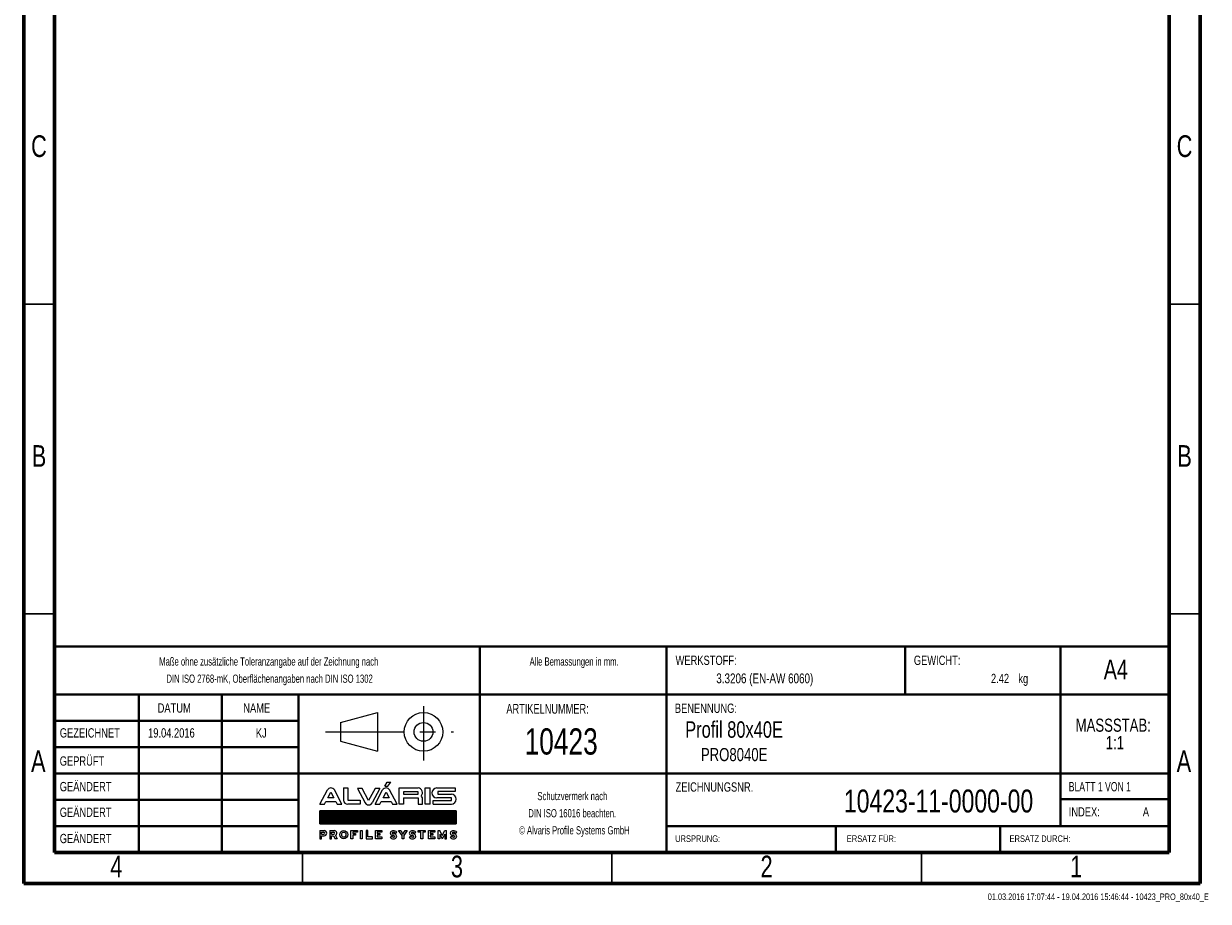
# Model space of a CAD drawing. Header units: millimetres. Extents: x 15 to 206, y 2 to 292.
# Tile 1 of 2: x 15 to 206, y 2 to 144. Entities that reach past the tile are written whole.
import ezdxf

# ---------------------------------------------------------------- set-up
doc = ezdxf.new("R2010")
doc.units = ezdxf.units.MM
doc.header["$PDSIZE"] = -1
doc.linetypes.add('CENTERX2', pattern=[20.32, 12.7, -2.54, 2.54, -2.54])
doc.layers.add('FORMAT', color=7, linetype='Continuous')
doc.layers.add('SLD-0', color=179, linetype='Continuous')
doc.styles.add('SLDTEXTSTYLE0', font='TXT', dxfattribs={"width": 0.75})
doc.styles.add('SLDTEXTSTYLE1', font='TXT', dxfattribs={"width": 0.692308})
doc.styles.add('SLDTEXTSTYLE2', font='TXT', dxfattribs={"width": 0.7})

# ---------------------------------------------------------------- blocks, each defined once
blk = doc.blocks.new('Block2')
at = {"color": 7, "linetype": 'CENTERX2', "lineweight": 0}
for p, q in [((289.49, 33.46), (289.49, 24.67)), ((273.66, 29.29), (294.36, 29.29))]:
    blk.add_line(p, q, dxfattribs=at)
at = {"color": 7, "linetype": 'Continuous', "lineweight": 0}
for p, q in [((276.07, 30.81), (282.06, 32.4)), ((276.07, 30.81), (276.07, 27.78)), ((282.06, 32.4), (282.06, 26.16)), ((276.07, 27.78), (282.06, 26.16))]:
    blk.add_line(p, q, dxfattribs=at)
for radius in [3.12, 1.52]:
    blk.add_circle((289.49, 29.29), radius, dxfattribs=at)
blk.add_attdef('AUTOATTR7', (0, 0), '', height=1, dxfattribs=at)
blk = doc.blocks.new('ALVARIS-LOGO_BL1')
at = {"layer": 'SLD-0', "color": 2, "linetype": 'Continuous'}
for p, q in [((-18.5, 130.5), (-6, 152.4)), ((-18.5, 130.5), (-2.9, 130.5)), ((-6, 152.4), (14.6, 152.4)), ((-2.9, 130.5), (14.6, 152.4)), ((-368.6, 33.5), (-327.7, 110.4)), ((-325.1, 67.6), (-308.8, 98.1)), ((-292.6, 67.6), (-325.1, 67.6)), ((-308.8, 98.1), (-292.6, 67.6)), ((-249, 33.5), (-289.9, 110.4)), ((-239.9, 121.2), (-218.3, 121.2)), ((-239.9, 121.2), (-239.9, 55)), ((-218.3, 121.2), (-218.3, 55)), ((-139.8, 117.8), (-165.3, 117.8)), ((-165.3, 117.8), (-124.3, 40.9)), ((-105.4, 53.2), (-139.8, 117.8)), ((-71, 117.8), (-105.4, 53.2)), ((-45.6, 117.8), (-86.5, 40.9)), ((-71.1, 33.5), (-30.2, 110.4)), ((-45.6, 117.8), (-71, 117.8)), ((-27.6, 67.6), (-11.3, 98.1)), ((4.9, 67.6), (-27.6, 67.6)), ((-11.3, 98.1), (4.9, 67.6)), ((48.5, 33.5), (7.6, 110.4)), ((59.3, 33.5), (59.3, 121.2)), ((59.3, 121.2), (161.1, 121.2)), ((82.2, 100.8), (82.2, 88)), ((161.1, 100.8), (82.2, 100.8)), ((82.2, 88), (161.1, 88)), ((82.2, 67.6), (82.2, 33.5)), ((82.2, 67.6), (161.1, 67.6)), ((161.1, 88), (161.1, 100.8)), ((161.1, 67.6), (161.1, 33.5)), ((184, 33.5), (184, 67.6)), ((198.5, 33.5), (198.5, 121.2)), ((198.5, 121.2), (224.9, 121.2)), ((224.9, 33.5), (224.9, 121.2)), ((260.8, 121.2), (359.8, 121.2)), ((341.3, 67.6), (260.8, 67.6)), ((359.8, 102.2), (267.3, 102.2)), ((267.3, 102.2), (267.3, 88)), ((267.3, 88), (340, 88)), ((341.3, 52.7), (341.3, 67.6)), ((359.8, 121.2), (359.8, 102.2)), ((-368.6, 33.5), (-343.2, 33.5)), ((-343.2, 33.5), (-335.2, 48.5)), ((-335.2, 48.5), (-282.4, 48.5)), ((-282.4, 48.5), (-274.4, 33.5)), ((-274.4, 33.5), (-249, 33.5)), ((-218.3, 55), (-151.8, 55)), ((-151.8, 33.5), (-218.3, 33.5)), ((-151.8, 55), (-151.8, 33.5)), ((-71.1, 33.5), (-45.7, 33.5)), ((-45.7, 33.5), (-37.7, 48.5)), ((-37.7, 48.5), (15.1, 48.5)), ((15.1, 48.5), (23.1, 33.5)), ((23.1, 33.5), (48.5, 33.5)), ((82.2, 33.5), (59.3, 33.5)), ((161.1, 33.5), (184, 33.5)), ((224.9, 33.5), (198.5, 33.5)), ((241.1, 33.5), (241.1, 52.7)), ((241.1, 52.7), (341.3, 52.7)), ((241.1, 33.5), (340, 33.5)), ((-368.6, -1.7), (365.4, -1.7)), ((-368.6, -72.5), (-368.6, -1.7)), ((365.4, -1.7), (-368.6, -1.7)), ((-368.6, -1.7), (-368.6, -72.5)), ((-368.6, -71.5), (-298.8, -1.7)), ((-368.6, -67.5), (-302.8, -1.7)), ((-368.6, -63.6), (-306.7, -1.7)), ((-368.6, -59.6), (-310.7, -1.7)), ((-368.6, -55.7), (-314.6, -1.7)), ((-368.6, -51.7), (-318.6, -1.7)), ((-368.6, -47.8), (-322.5, -1.7)), ((-368.6, -43.8), (-326.5, -1.7)), ((-368.6, -39.9), (-330.5, -1.7)), ((-368.6, -35.9), (-334.4, -1.7)), ((-368.6, -31.9), (-338.4, -1.7)), ((-368.6, -28), (-342.3, -1.7)), ((-368.6, -24), (-346.3, -1.7)), ((-368.6, -20.1), (-350.2, -1.7)), ((-368.6, -16.1), (-354.2, -1.7)), ((-368.6, -12.2), (-358.1, -1.7)), ((-368.6, -8.2), (-362.1, -1.7)), ((-368.6, -4.3), (-366, -1.7)), ((-365.7, -72.5), (-294.9, -1.7)), ((-361.7, -72.5), (-290.9, -1.7)), ((-357.8, -72.5), (-287, -1.7)), ((-353.8, -72.5), (-283, -1.7)), ((-349.8, -72.5), (-279.1, -1.7)), ((-345.9, -72.5), (-275.1, -1.7)), ((-341.9, -72.5), (-271.2, -1.7)), ((-338, -72.5), (-267.2, -1.7)), ((-334, -72.5), (-263.2, -1.7)), ((-330.1, -72.5), (-259.3, -1.7)), ((-326.1, -72.5), (-255.3, -1.7)), ((-322.2, -72.5), (-251.4, -1.7)), ((-318.2, -72.5), (-247.4, -1.7)), ((-314.3, -72.5), (-243.5, -1.7)), ((-310.3, -72.5), (-239.5, -1.7)), ((-306.4, -72.5), (-235.6, -1.7)), ((-302.4, -72.5), (-231.6, -1.7)), ((-298.5, -72.5), (-227.7, -1.7)), ((-294.5, -72.5), (-223.7, -1.7)), ((-290.5, -72.5), (-219.8, -1.7)), ((-286.6, -72.5), (-215.8, -1.7)), ((-282.6, -72.5), (-211.8, -1.7)), ((-278.7, -72.5), (-207.9, -1.7)), ((-274.7, -72.5), (-203.9, -1.7)), ((-270.8, -72.5), (-200, -1.7)), ((-266.8, -72.5), (-196, -1.7)), ((-262.9, -72.5), (-192.1, -1.7)), ((-258.9, -72.5), (-188.1, -1.7)), ((-255, -72.5), (-184.2, -1.7)), ((-251, -72.5), (-180.2, -1.7)), ((-247.1, -72.5), (-176.3, -1.7)), ((-243.1, -72.5), (-172.3, -1.7)), ((-239.2, -72.5), (-168.4, -1.7)), ((-235.2, -72.5), (-164.4, -1.7)), ((-231.2, -72.5), (-160.5, -1.7)), ((-227.3, -72.5), (-156.5, -1.7)), ((-223.3, -72.5), (-152.5, -1.7)), ((-219.4, -72.5), (-148.6, -1.7)), ((-215.4, -72.5), (-144.6, -1.7)), ((-211.5, -72.5), (-140.7, -1.7)), ((-207.5, -72.5), (-136.7, -1.7)), ((-203.6, -72.5), (-132.8, -1.7)), ((-199.6, -72.5), (-128.8, -1.7)), ((-195.7, -72.5), (-124.9, -1.7)), ((-191.7, -72.5), (-120.9, -1.7)), ((-187.8, -72.5), (-117, -1.7)), ((-183.8, -72.5), (-113, -1.7)), ((-179.8, -72.5), (-109.1, -1.7)), ((-175.9, -72.5), (-105.1, -1.7)), ((-171.9, -72.5), (-101.2, -1.7)), ((-168, -72.5), (-97.2, -1.7)), ((-164, -72.5), (-93.2, -1.7)), ((-160.1, -72.5), (-89.3, -1.7)), ((-156.1, -72.5), (-85.3, -1.7)), ((-152.2, -72.5), (-81.4, -1.7)), ((-148.2, -72.5), (-77.4, -1.7)), ((-144.3, -72.5), (-73.5, -1.7)), ((-140.3, -72.5), (-69.5, -1.7)), ((-136.4, -72.5), (-65.6, -1.7)), ((-132.4, -72.5), (-61.6, -1.7)), ((-128.5, -72.5), (-57.7, -1.7)), ((-124.5, -72.5), (-53.7, -1.7)), ((-120.5, -72.5), (-49.8, -1.7)), ((-116.6, -72.5), (-45.8, -1.7)), ((-112.6, -72.5), (-41.8, -1.7)), ((-108.7, -72.5), (-37.9, -1.7)), ((-104.7, -72.5), (-33.9, -1.7)), ((-100.8, -72.5), (-30, -1.7)), ((-96.8, -72.5), (-26, -1.7)), ((-92.9, -72.5), (-22.1, -1.7)), ((-88.9, -72.5), (-18.1, -1.7)), ((-85, -72.5), (-14.2, -1.7)), ((-81, -72.5), (-10.2, -1.7)), ((-77.1, -72.5), (-6.3, -1.7)), ((-73.1, -72.5), (-2.3, -1.7)), ((-69.2, -72.5), (1.6, -1.7)), ((-65.2, -72.5), (5.6, -1.7)), ((-61.2, -72.5), (9.5, -1.7)), ((-57.3, -72.5), (13.5, -1.7)), ((-53.3, -72.5), (17.5, -1.7)), ((-49.4, -72.5), (21.4, -1.7)), ((-45.4, -72.5), (25.4, -1.7)), ((-41.5, -72.5), (29.3, -1.7)), ((-37.5, -72.5), (33.3, -1.7)), ((-33.6, -72.5), (37.2, -1.7)), ((-29.6, -72.5), (41.2, -1.7)), ((-25.7, -72.5), (45.1, -1.7)), ((-21.7, -72.5), (49.1, -1.7)), ((-17.8, -72.5), (53, -1.7)), ((-13.8, -72.5), (57, -1.7)), ((-9.8, -72.5), (60.9, -1.7)), ((-5.9, -72.5), (64.9, -1.7)), ((-1.9, -72.5), (68.8, -1.7)), ((2, -72.5), (72.8, -1.7)), ((6, -72.5), (76.8, -1.7)), ((9.9, -72.5), (80.7, -1.7)), ((13.9, -72.5), (84.7, -1.7)), ((17.8, -72.5), (88.6, -1.7)), ((21.8, -72.5), (92.6, -1.7)), ((25.7, -72.5), (96.5, -1.7)), ((29.7, -72.5), (100.5, -1.7)), ((33.6, -72.5), (104.4, -1.7)), ((37.6, -72.5), (108.4, -1.7)), ((41.5, -72.5), (112.3, -1.7)), ((45.5, -72.5), (116.3, -1.7)), ((49.5, -72.5), (120.2, -1.7)), ((53.4, -72.5), (124.2, -1.7)), ((57.4, -72.5), (128.1, -1.7)), ((61.3, -72.5), (132.1, -1.7)), ((65.3, -72.5), (136.1, -1.7)), ((69.2, -72.5), (140, -1.7)), ((73.2, -72.5), (144, -1.7)), ((77.1, -72.5), (147.9, -1.7)), ((81.1, -72.5), (151.9, -1.7)), ((85, -72.5), (155.8, -1.7)), ((89, -72.5), (159.8, -1.7)), ((92.9, -72.5), (163.7, -1.7)), ((96.9, -72.5), (167.7, -1.7)), ((100.8, -72.5), (171.6, -1.7)), ((104.8, -72.5), (175.6, -1.7)), ((108.8, -72.5), (179.5, -1.7)), ((112.7, -72.5), (183.5, -1.7)), ((116.7, -72.5), (187.5, -1.7)), ((120.6, -72.5), (191.4, -1.7)), ((124.6, -72.5), (195.4, -1.7)), ((128.5, -72.5), (199.3, -1.7)), ((132.5, -72.5), (203.3, -1.7)), ((136.4, -72.5), (207.2, -1.7)), ((140.4, -72.5), (211.2, -1.7)), ((144.3, -72.5), (215.1, -1.7)), ((148.3, -72.5), (219.1, -1.7)), ((152.2, -72.5), (223, -1.7)), ((156.2, -72.5), (227, -1.7)), ((160.1, -72.5), (230.9, -1.7)), ((164.1, -72.5), (234.9, -1.7)), ((168.1, -72.5), (238.8, -1.7)), ((172, -72.5), (242.8, -1.7)), ((176, -72.5), (246.8, -1.7)), ((179.9, -72.5), (250.7, -1.7)), ((183.9, -72.5), (254.7, -1.7)), ((187.8, -72.5), (258.6, -1.7)), ((191.8, -72.5), (262.6, -1.7)), ((195.7, -72.5), (266.5, -1.7)), ((199.7, -72.5), (270.5, -1.7)), ((203.6, -72.5), (274.4, -1.7)), ((207.6, -72.5), (278.4, -1.7)), ((211.5, -72.5), (282.3, -1.7)), ((215.5, -72.5), (286.3, -1.7)), ((219.5, -72.5), (290.2, -1.7)), ((223.4, -72.5), (294.2, -1.7)), ((227.4, -72.5), (298.1, -1.7)), ((231.3, -72.5), (302.1, -1.7)), ((235.3, -72.5), (306.1, -1.7)), ((239.2, -72.5), (310, -1.7)), ((243.2, -72.5), (314, -1.7)), ((247.1, -72.5), (317.9, -1.7)), ((251.1, -72.5), (321.9, -1.7)), ((255, -72.5), (325.8, -1.7)), ((259, -72.5), (329.8, -1.7)), ((262.9, -72.5), (333.7, -1.7)), ((266.9, -72.5), (337.7, -1.7)), ((270.8, -72.5), (341.6, -1.7)), ((274.8, -72.5), (345.6, -1.7)), ((278.8, -72.5), (349.5, -1.7)), ((282.7, -72.5), (353.5, -1.7)), ((286.7, -72.5), (357.5, -1.7)), ((290.6, -72.5), (361.4, -1.7)), ((294.6, -72.5), (365.4, -1.7)), ((298.5, -72.5), (365.4, -5.6)), ((302.5, -72.5), (365.4, -9.5)), ((306.4, -72.5), (365.4, -13.5)), ((310.4, -72.5), (365.4, -17.4)), ((314.3, -72.5), (365.4, -21.4)), ((318.3, -72.5), (365.4, -25.3)), ((322.2, -72.5), (365.4, -29.3)), ((326.2, -72.5), (365.4, -33.2)), ((330.1, -72.5), (365.4, -37.2)), ((334.1, -72.5), (365.4, -41.1)), ((338.1, -72.5), (365.4, -45.1)), ((342, -72.5), (365.4, -49.1)), ((346, -72.5), (365.4, -53)), ((349.9, -72.5), (365.4, -57)), ((353.9, -72.5), (365.4, -60.9)), ((365.4, -1.7), (365.4, -72.5)), ((365.4, -72.5), (365.4, -1.7)), ((365.4, -72.5), (-368.6, -72.5)), ((-368.6, -72.5), (365.4, -72.5)), ((-368.6, -108.1), (-368.6, -152.4)), ((-368.6, -108.1), (-345.2, -108.1)), ((-359.4, -127.2), (-359.4, -117.3)), ((-359.4, -117.3), (-346.2, -117.3)), ((-359.4, -127.2), (-346.2, -127.2)), ((-314.5, -108.1), (-314.5, -152.4)), ((-314.5, -108.1), (-291.1, -108.1)), ((-305.3, -127.2), (-305.3, -117.3)), ((-305.3, -117.3), (-292, -117.3)), ((-305.3, -127.2), (-292, -127.2)), ((-200.9, -108.1), (-166.2, -108.1)), ((-200.9, -152.4), (-200.9, -108.1)), ((-166.2, -117.3), (-191.2, -117.3)), ((-191.2, -117.3), (-191.2, -124.8)), ((-191.2, -124.8), (-176.7, -124.8)), ((-176.7, -124.8), (-176.7, -133.5)), ((-166.2, -108.1), (-166.2, -117.3)), ((-149.7, -108.1), (-140, -108.1)), ((-149.7, -152.4), (-149.7, -108.1)), ((-140, -108.1), (-140, -152.4)), ((-119.3, -108.1), (-119.3, -152.4)), ((-109.6, -108.1), (-119.3, -108.1)), ((-109.6, -142.7), (-109.6, -108.1)), ((-68.9, -152.4), (-68.9, -108.1)), ((-68.9, -108.1), (-35, -108.1)), ((-35, -117.3), (-58.9, -117.3)), ((-58.9, -117.3), (-58.9, -124.8)), ((-58.9, -124.8), (-45.3, -124.8)), ((-45.3, -124.8), (-45.3, -132.9)), ((-35, -108.1), (-35, -117.3)), ((27, -126.1), (28.9, -126.1)), ((38.3, -122.2), (45.7, -116.2)), ((55.9, -108.1), (67.4, -108.1)), ((74.5, -135.1), (55.9, -108.1)), ((67.4, -108.1), (79.2, -127.4)), ((79.2, -127.4), (91, -108.1)), ((102.5, -108.1), (83.9, -135.1)), ((91, -108.1), (102.5, -108.1)), ((129.8, -126.1), (131.6, -126.1)), ((141.1, -122.2), (148.4, -116.2)), ((161.8, -117.3), (161.8, -108.1)), ((161.8, -108.1), (199.3, -108.1)), ((175.8, -117.3), (161.8, -117.3)), ((175.8, -152.4), (175.8, -117.3)), ((199.3, -117.3), (185.6, -117.3)), ((185.6, -117.3), (185.6, -152.4)), ((199.3, -108.1), (199.3, -117.3)), ((216.2, -152.4), (216.2, -108.1)), ((216.2, -108.1), (250.1, -108.1)), ((250.1, -117.3), (226.2, -117.3)), ((226.2, -117.3), (226.2, -124.8)), ((226.2, -124.8), (239.8, -124.8)), ((239.8, -124.8), (239.8, -132.9)), ((250.1, -108.1), (250.1, -117.3)), ((268.4, -152.4), (268.4, -108.1)), ((268.4, -108.1), (278, -108.1)), ((291.1, -134.4), (278, -108.1)), ((291.1, -134.4), (304.2, -108.1)), ((304.2, -108.1), (313.8, -108.1)), ((313.8, -152.4), (313.8, -108.1)), ((350, -126.1), (351.9, -126.1)), ((357.8, -72.5), (365.4, -64.9)), ((361.3, -122.2), (368.6, -116.2)), ((361.8, -72.5), (365.4, -68.8)), ((-368.6, -152.4), (-359.4, -152.4)), ((-359.4, -152.4), (-359.4, -136.5)), ((-359.4, -136.5), (-345.2, -136.5)), ((-314.5, -152.4), (-305.3, -152.4)), ((-305.3, -152.4), (-305.3, -136.5)), ((-305.3, -136.5), (-295.3, -136.5)), ((-295.3, -136.5), (-286.5, -152.4)), ((-275, -152.4), (-286.5, -152.4)), ((-284.6, -134.9), (-275, -152.4)), ((-191.2, -152.4), (-200.9, -152.4)), ((-176.7, -133.5), (-191.2, -133.5)), ((-191.2, -133.5), (-191.2, -152.4)), ((-140, -152.4), (-149.7, -152.4)), ((-119.3, -152.4), (-85.2, -152.4)), ((-85.2, -142.7), (-109.6, -142.7)), ((-85.2, -152.4), (-85.2, -142.7)), ((-35, -152.4), (-68.9, -152.4)), ((-45.3, -132.9), (-58.9, -132.9)), ((-58.9, -132.9), (-58.9, -142.7)), ((-58.9, -142.7), (-35, -142.7)), ((-35, -142.7), (-35, -152.4)), ((17.6, -139.1), (10.3, -145.2)), ((27, -135.3), (28.9, -135.3)), ((74.5, -152.4), (74.5, -135.1)), ((83.9, -152.4), (74.5, -152.4)), ((83.9, -135.1), (83.9, -152.4)), ((120.4, -139.1), (113, -145.2)), ((129.8, -135.3), (131.6, -135.3)), ((185.6, -152.4), (175.8, -152.4)), ((250.1, -152.4), (216.2, -152.4)), ((239.8, -132.9), (226.2, -132.9)), ((226.2, -132.9), (226.2, -142.7)), ((226.2, -142.7), (250.1, -142.7)), ((250.1, -142.7), (250.1, -152.4)), ((278.4, -152.4), (268.4, -152.4)), ((278.4, -127.9), (291.1, -152.4)), ((278.4, -127.9), (278.4, -152.4)), ((303.8, -127.9), (291.1, -152.4)), ((303.8, -127.9), (303.8, -152.4)), ((303.8, -152.4), (313.8, -152.4)), ((340.6, -139.1), (333.2, -145.2)), ((350, -135.3), (351.9, -135.3))]:
    blk.add_line(p, q, dxfattribs=at)
for centre, radius, start, end in [((-308.8, 99.3), 21.9, 30.42764, 149.57236), ((-11.3, 99.3), 21.9, 30.42764, 149.57236), ((156.9, 94.5), 27, 321.76228, 80.96222), ((161, 61.2), 23.9, 15.46235, 43.90993), ((262.3, 94.4), 26.9, 93.03544, 266.96456), ((338.1, 60.7), 27.3, 273.93117, 86.06883), ((-218.3, 55), 21.6, 180, 270), ((-105.4, 52), 21.9, 210.42764, 329.57236), ((-346.2, -122.3), 4.96, 270, 90), ((-345.2, -122.3), 14.2, 270, 90), ((-292, -122.3), 4.96, 270, 90), ((-291.1, -122.3), 14.2, 297.02151, 90), ((27, -134.2), 16.5, 46.72744, 90.01421), ((129.8, -134.2), 16.5, 46.72744, 90.01421), ((350, -134.2), 16.5, 46.72744, 90.01421), ((28.9, -127.2), 16.5, 226.72744, 270.01421), ((131.6, -127.2), 16.5, 226.72744, 270.01421), ((351.9, -127.2), 16.5, 226.72744, 270.01421)]:
    blk.add_arc(centre, radius, start, end, dxfattribs=at)
for centre, major_axis, ratio in [((-239.3, -130.2), (0, 22.2), 0.948396), ((-239.3, -130.1), (0, 13.9), 0.802774)]:
    blk.add_ellipse(centre, major_axis=major_axis, ratio=ratio, dxfattribs=at)
for centre, major_axis, ratio, start_param, end_param in [((27, -122.1), (-16.6, 0), 0.794296, 4.712389, 7.853982), ((27, -121.9), (-6.28, 0), 0.661774, 4.712389, 7.853982), ((27, -122.1), (-20.9, 0), 0.630369, 3.608164, 4.712389), ((28.9, -139.2), (16.6, 0), 0.794296, 4.712389, 7.853982), ((129.8, -122.1), (-16.6, 0), 0.794296, 4.712389, 7.853982), ((129.8, -121.9), (-6.28, 0), 0.661774, 4.712389, 7.853982), ((129.8, -122.1), (-20.9, 0), 0.630369, 3.608164, 4.712389), ((131.6, -139.2), (16.6, 0), 0.794296, 4.712389, 7.853982), ((350, -122.1), (-16.6, 0), 0.794296, 4.712389, 7.853982), ((350, -121.9), (-6.28, 0), 0.661774, 4.712389, 7.853982), ((350, -122.1), (-20.9, 0), 0.630369, 3.608164, 4.712389), ((351.9, -139.2), (16.6, 0), 0.794296, 4.712389, 7.853982), ((28.9, -139.2), (20.9, 0), 0.630369, 3.608164, 4.712389), ((28.9, -139.5), (6.28, 0), 0.661774, 4.712389, 7.853982), ((131.6, -139.2), (20.9, 0), 0.630369, 3.608164, 4.712389), ((131.6, -139.5), (6.28, 0), 0.661774, 4.712389, 7.853982), ((351.9, -139.2), (20.9, 0), 0.630369, 3.608164, 4.712389), ((351.9, -139.5), (6.28, 0), 0.661774, 4.712389, 7.853982)]:
    blk.add_ellipse(centre, major_axis=major_axis, ratio=ratio, start_param=start_param, end_param=end_param, dxfattribs=at)
blk = doc.blocks.new('SW_NOTE_0')
at = {"color": 0, "linetype": 'Continuous', "lineweight": 0, "char_height": 2.117, "attachment_point": 2, "style": 'SLDTEXTSTYLE0'}
for s, insert in [('MASSSTAB:', (6.98, 2.73)), ('1:1', (7.25, -0.09))]:
    blk.add_mtext(s, dxfattribs=dict(at, insert=insert))
blk = doc.blocks.new('SW_NOTE_1')
at = {"color": 0, "linetype": 'Continuous', "lineweight": 0, "char_height": 1.3229, "attachment_point": 2, "style": 'SLDTEXTSTYLE2'}
for s, insert in [('Schutzvermerk nach', (8.16, 1.71)), ('DIN ISO 16016 beachten.', (8.15, -1.06)), ('© Alvaris Profile Systems GmbH', (8.5, -3.82))]:
    blk.add_mtext(s, dxfattribs=dict(at, insert=insert))
blk = doc.blocks.new('SW_NOTE_2')
at = {"color": 0, "linetype": 'Continuous', "lineweight": 0, "char_height": 1.3229, "attachment_point": 2, "style": 'SLDTEXTSTYLE2'}
for s, insert in [('Maße ohne zusätzliche Toleranzangabe auf der Zeichnung nach', (25.55, 1.71)), ('DIN ISO 2768-mK, Oberflächenangaben nach DIN ISO 1302', (25.69, -1.06))]:
    blk.add_mtext(s, dxfattribs=dict(at, insert=insert))

msp = doc.modelspace()

# ---------------------------------------------------------------- linework, layer by layer
at = {"color": 7, "linetype": 'Continuous', "lineweight": 60}
for p, q in [((15, 292), (15, 5)), ((205, 5), (205, 292)), ((20, 10), (20, 287)), ((200, 287), (200, 10)), ((20, 10), (200, 10)), ((15, 5), (205, 5))]:
    msp.add_line(p, q, dxfattribs=at)
at = {"color": 7, "linetype": 'Continuous', "lineweight": 30}
for p, q in [((20, 98.5), (15, 98.5)), ((200, 98.5), (205, 98.5)), ((20, 48.5), (15, 48.5)), ((200, 48.5), (205, 48.5)), ((60, 10), (60, 5)), ((110, 10), (110, 5)), ((160, 10), (160, 5))]:
    msp.add_line(p, q, dxfattribs=at)
at = {"color": 7, "linetype": 'Continuous', "lineweight": 40}
for p, q in [((20, 65.25), (20, 10)), ((200, 43.263), (20, 43.263)), ((20, 43.263), (20, 10)), ((88.645, 35.5), (88.645, 43.263)), ((118.8, 35.5), (118.8, 43.263)), ((157.357, 35.5), (157.357, 43.263)), ((182.443, 35.5), (182.443, 43.263)), ((118.8, 35.5), (20, 35.5)), ((33.596, 35.5), (33.596, 10)), ((46.991, 35.5), (46.991, 10)), ((59.403, 35.5), (59.403, 10)), ((88.645, 10), (88.645, 35.5)), ((118.8, 35.5), (118.8, 10)), ((182.443, 35.5), (118.8, 35.5)), ((182.443, 14.325), (182.443, 35.5)), ((200, 35.5), (182.443, 35.5)), ((59.403, 31.25), (20, 31.25)), ((59.403, 27), (20, 27)), ((200, 22.75), (20, 22.75)), ((59.403, 18.475), (20, 18.475)), ((200, 18.575), (182.443, 18.575)), ((20, 14.25), (59.403, 14.25)), ((200, 14.25), (118.8, 14.25)), ((146.129, 10), (146.129, 14.25)), ((172.682, 10), (172.682, 14.25))]:
    msp.add_line(p, q, dxfattribs=at)
at = {"color": 7, "linetype": 'Continuous', "lineweight": 0}
msp.add_line((118.8, 14.25), (200, 14.25), dxfattribs=at)
msp.add_point((200, 46.224), dxfattribs=at)

# ---------------------------------------------------------------- block references
for name, p in [('SW_NOTE_2', (29.024, 39.767)), ('SW_NOTE_0', (183.974, 28.867)), ('SW_NOTE_1', (95.436, 18.055))]:
    msp.add_blockref(name, p, dxfattribs=at)
at = {"color": 7, "linetype": 'Continuous'}
msp.add_blockref('Block2', (-209.927, 0.164), dxfattribs=at)
at = {"layer": 'FORMAT', "xscale": 0.03, "yscale": 0.03, "zscale": 0.03}
msp.add_blockref('ALVARIS-LOGO_BL1', (73.869, 16.777), dxfattribs=at)

# ---------------------------------------------------------------- texts
at = {"color": 7, "linetype": 'Continuous', "lineweight": 0}
for s, insert, char_height, attachment_point, style in [('C', (17.464, 125.732), 3.5, 2, 'SLDTEXTSTYLE0'), ('C', (202.464, 125.732), 3.5, 2, 'SLDTEXTSTYLE0'), ('B', (17.473, 75.732), 3.5, 2, 'SLDTEXTSTYLE0'), ('B', (202.473, 75.732), 3.5, 2, 'SLDTEXTSTYLE0'), ('Alle Bemassungen in mm.', (103.894, 41.472), 1.32292, 2, 'SLDTEXTSTYLE2'), ('WERKSTOFF:', (120.274, 41.761), 1.5, 1, 'SLDTEXTSTYLE0'), ('GEWICHT:', (158.753, 41.76), 1.4986, 1, 'SLDTEXTSTYLE0'), ('A4', (191.366, 41.128), 3.175, 2, 'SLDTEXTSTYLE0'), ('3.3206 (EN-AW 6060)', (142.512, 38.887), 1.5875, 3, 'SLDTEXTSTYLE0'), ('2.42', (174.131, 38.823), 1.4986, 3, 'SLDTEXTSTYLE0'), ('kg', (175.627, 38.823), 1.4986, 1, 'SLDTEXTSTYLE0'), ('DATUM', (36.633, 34.066), 1.5, 1, 'SLDTEXTSTYLE0'), ('NAME', (50.463, 34.066), 1.5, 1, 'SLDTEXTSTYLE0'), ('ARTIKELNUMMER:', (99.597, 33.981), 1.5875, 2, 'SLDTEXTSTYLE2'), ('BENENNUNG:', (120.156, 34.025), 1.5, 1, 'SLDTEXTSTYLE0'), ('Profil 80x40E', (121.826, 31.162), 2.64583, 1, 'SLDTEXTSTYLE0'), ('GEZEICHNET', (20.83, 30.048), 1.5, 1, 'SLDTEXTSTYLE0'), ('19.04.2016', (35.09, 30.048), 1.5, 1, 'SLDTEXTSTYLE0'), ('KJ', (53.368, 30.048), 1.5, 2, 'SLDTEXTSTYLE0'), ('10423', (95.897, 30.031), 4.2333, 1, 'SLDTEXTSTYLE0'), ('PRO8040E', (124.36, 26.853), 2.1167, 1, 'SLDTEXTSTYLE0'), ('A', (17.36, 26.482), 3.5, 2, 'SLDTEXTSTYLE0'), ('GEPRÜFT', (20.819, 25.505), 1.5, 1, 'SLDTEXTSTYLE0'), ('A', (202.36, 26.482), 3.5, 2, 'SLDTEXTSTYLE0'), ('GEÄNDERT', (20.822, 21.38), 1.5, 1, 'SLDTEXTSTYLE0'), ('ZEICHNUNGSNR.', (120.279, 21.317), 1.5, 1, 'SLDTEXTSTYLE0'), ('BLATT 1 VON 1', (183.765, 21.367), 1.5, 1, 'SLDTEXTSTYLE1'), ('10423-11-0000-00', (178.025, 20.154), 3.70417, 3, 'SLDTEXTSTYLE0'), ('GEÄNDERT', (20.822, 17.239), 1.5, 1, 'SLDTEXTSTYLE0'), ('INDEX:', (183.765, 17.304), 1.5, 1, 'SLDTEXTSTYLE0'), ('A', (195.727, 17.304), 1.5, 1, 'SLDTEXTSTYLE0'), ('GEÄNDERT', (20.822, 13.004), 1.5, 1, 'SLDTEXTSTYLE0'), ('URSPRUNG:', (120.202, 12.756), 1.0583, 1, 'SLDTEXTSTYLE0'), ('ERSATZ FÜR:', (147.922, 12.756), 1.05833, 1, 'SLDTEXTSTYLE0'), ('ERSATZ DURCH:', (174.204, 12.756), 1.05833, 1, 'SLDTEXTSTYLE0'), ('4', (29.965, 9.482), 3.5, 2, 'SLDTEXTSTYLE0'), ('3', (84.965, 9.482), 3.5, 2, 'SLDTEXTSTYLE0'), ('2', (134.965, 9.482), 3.5, 2, 'SLDTEXTSTYLE0'), ('1', (184.965, 9.482), 3.5, 2, 'SLDTEXTSTYLE0'), ('01.03.2016 17:07:44 - 19.04.2016 15:46:44 - 10423_PRO_80x40_E', (206.381, 3.379), 1.05833, 3, 'SLDTEXTSTYLE2')]:
    msp.add_mtext(s, dxfattribs=dict(at, insert=insert, char_height=char_height, attachment_point=attachment_point, style=style))

doc.saveas('drawing.dxf')
